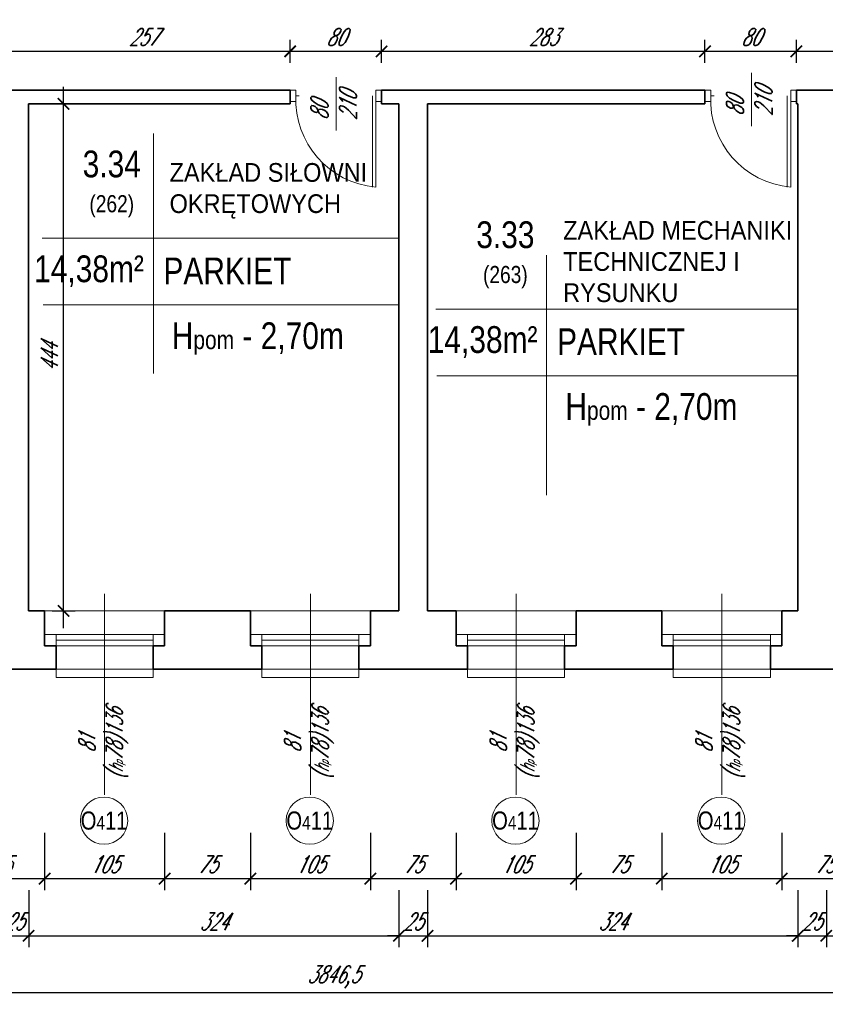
# Model space of a CAD drawing. Header units: millimetres. Extents: x 402 to 79005, y -7782 to 89952.
# Tile 52 of 256: x 24573 to 25278, y 16238 to 17100. Entities that reach past the tile are written whole.
import ezdxf

# ---------------------------------------------------------------- set-up
doc = ezdxf.new("R2010")
doc.units = ezdxf.units.MM
doc.header["$LTSCALE"] = 10
doc.linetypes.add('DASHED', pattern=[19.05, 12.7, -6.35])
doc.layers.get('0').update_dxf_attribs({"lineweight": 0})
doc.layers.get('Defpoints').update_dxf_attribs({"color": 253})
for name, color, linetype, lineweight in [('01 parter - ściany', 253, 'Continuous', 35), ('03-01_okna', 253, 'Continuous', 15), ('03_drzwi', 253, 'Continuous', 15), ('04-1_widok', 253, 'Continuous', 5), ('05-01_wymiary', 253, 'Continuous', 5), ('05-03_opis', 253, 'Continuous', 5)]:
    doc.layers.add(name, color=color, linetype=linetype, lineweight=lineweight)
doc.styles.add('ariel', font='ARIAL.TTF', dxfattribs={"width": 0.8})
doc.styles.add('ariel_wym', font='simplex.shx', dxfattribs={"width": 0.65, "oblique": 25})
doc.dimstyles.new('ariel 50', dxfattribs={"dimtxt": 15, "dimasz": 10, "dimexe": 10, "dimexo": 0, "dimgap": 5, "dimtad": 1, "dimdec": 1, "dimrnd": 0.5, "dimtxsty": 'ariel_wym', "dimblk": 'ARCHTICK', "dimcen": 2.5, "dimdle": 15, "dimazin": 0, "dimtfac": 1, "dimtdec": 1, "dimtix": 1, "dimtmove": 0, "dimatfit": 3, "dimldrblk": 'DOT', "dimfxl": 0, "dimarcsym": 0})
doc.dimstyles.new('ariel 50 wnętrze', dxfattribs={"dimtxt": 15, "dimasz": 10, "dimexe": 10, "dimexo": 0, "dimgap": 5, "dimtad": 1, "dimdec": 1, "dimrnd": 0.5, "dimtxsty": 'ariel_wym', "dimblk": 'ARCHTICK', "dimcen": 2.5, "dimdle": 15, "dimazin": 0, "dimtfac": 1, "dimtdec": 1, "dimtix": 1, "dimtmove": 0, "dimatfit": 3, "dimldrblk": 'DOT', "dimfxl": 0, "dimarcsym": 0})

# ---------------------------------------------------------------- blocks, each defined once
blk = doc.blocks.new('_ArchTick')
at = {"color": 0, "linetype": 'ByBlock', "const_width": 0.15}
blk.add_lwpolyline([(-0.5, -0.5), (0.5, 0.5)], dxfattribs=at)
blk = doc.blocks.new('*D3212')
at = {"layer": '05-01_wymiary', "color": 0, "lineweight": -2}
for p, q in [((24520.22, 16388), (24520.22, 16338)), ((24595.22, 16388), (24595.22, 16338)), ((24505.22, 16348), (24610.22, 16348))]:
    blk.add_line(p, q, dxfattribs=at)
at = {"layer": 'Defpoints', "color": 0, "lineweight": 0}
for p in [(24520.22, 16582.4), (24595.22, 16582.4), (24595.22, 16348)]:
    blk.add_point(p, dxfattribs=at)
at = {"layer": '05-01_wymiary', "color": 0, "lineweight": -2, "xscale": 10, "yscale": 10, "zscale": 10, "rotation": 180}
blk.add_blockref('_ArchTick', (24520.22, 16348), dxfattribs=at)
at = {"layer": '05-01_wymiary', "color": 0, "lineweight": -2, "xscale": 10, "yscale": 10, "zscale": 10}
blk.add_blockref('_ArchTick', (24595.22, 16348), dxfattribs=at)
at = {"layer": '05-01_wymiary', "color": 0, "insert": (24557.72, 16360.5), "char_height": 15, "attachment_point": 5, "style": 'ariel_wym'}
blk.add_mtext('75', dxfattribs=at)
blk = doc.blocks.new('_Dot')
at = {"color": 0, "linetype": 'ByBlock', "lineweight": -2}
blk.add_line((-0.5, 0), (-1, 0), dxfattribs=at)
at = {"color": 0, "linetype": 'ByBlock', "const_width": 0.5}
blk.add_lwpolyline([(-0.25, 0, 1), (0.25, 0, 1)], format="xyb", close=True, dxfattribs=at)
blk = doc.blocks.new('*D3213')
at = {"layer": '05-01_wymiary', "color": 0, "lineweight": -2}
for p, q in [((24595.22, 16388), (24595.22, 16338)), ((24700.22, 16388), (24700.22, 16338)), ((24580.22, 16348), (24715.22, 16348))]:
    blk.add_line(p, q, dxfattribs=at)
at = {"layer": 'Defpoints', "color": 0, "lineweight": 0}
for p in [(24595.22, 16582.4), (24700.22, 16582.4), (24700.22, 16348)]:
    blk.add_point(p, dxfattribs=at)
at = {"layer": '05-01_wymiary', "color": 0, "lineweight": -2, "xscale": 10, "yscale": 10, "zscale": 10, "rotation": 180}
blk.add_blockref('_ArchTick', (24595.22, 16348), dxfattribs=at)
at = {"layer": '05-01_wymiary', "color": 0, "lineweight": -2, "xscale": 10, "yscale": 10, "zscale": 10}
blk.add_blockref('_ArchTick', (24700.22, 16348), dxfattribs=at)
at = {"layer": '05-01_wymiary', "color": 0, "insert": (24647.72, 16360.5), "char_height": 15, "attachment_point": 5, "style": 'ariel_wym'}
blk.add_mtext('105', dxfattribs=at)
blk = doc.blocks.new('*D3214')
at = {"layer": '05-01_wymiary', "color": 0, "lineweight": -2}
for p, q in [((24700.22, 16388), (24700.22, 16338)), ((24775.22, 16388), (24775.22, 16338)), ((24685.22, 16348), (24790.22, 16348))]:
    blk.add_line(p, q, dxfattribs=at)
at = {"layer": 'Defpoints', "color": 0, "lineweight": 0}
for p in [(24700.22, 16582.4), (24775.22, 16582.4), (24775.22, 16348)]:
    blk.add_point(p, dxfattribs=at)
at = {"layer": '05-01_wymiary', "color": 0, "lineweight": -2, "xscale": 10, "yscale": 10, "zscale": 10, "rotation": 180}
blk.add_blockref('_ArchTick', (24700.22, 16348), dxfattribs=at)
at = {"layer": '05-01_wymiary', "color": 0, "lineweight": -2, "xscale": 10, "yscale": 10, "zscale": 10}
blk.add_blockref('_ArchTick', (24775.22, 16348), dxfattribs=at)
at = {"layer": '05-01_wymiary', "color": 0, "insert": (24737.72, 16360.5), "char_height": 15, "attachment_point": 5, "style": 'ariel_wym'}
blk.add_mtext('75', dxfattribs=at)
blk = doc.blocks.new('*D3215')
at = {"layer": '05-01_wymiary', "color": 0, "lineweight": -2}
for p, q in [((24775.22, 16388), (24775.22, 16338)), ((24880.22, 16388), (24880.22, 16338)), ((24760.22, 16348), (24895.22, 16348))]:
    blk.add_line(p, q, dxfattribs=at)
at = {"layer": 'Defpoints', "color": 0, "lineweight": 0}
for p in [(24775.22, 16582.4), (24880.22, 16582.4), (24880.22, 16348)]:
    blk.add_point(p, dxfattribs=at)
at = {"layer": '05-01_wymiary', "color": 0, "lineweight": -2, "xscale": 10, "yscale": 10, "zscale": 10, "rotation": 180}
blk.add_blockref('_ArchTick', (24775.22, 16348), dxfattribs=at)
at = {"layer": '05-01_wymiary', "color": 0, "lineweight": -2, "xscale": 10, "yscale": 10, "zscale": 10}
blk.add_blockref('_ArchTick', (24880.22, 16348), dxfattribs=at)
at = {"layer": '05-01_wymiary', "color": 0, "insert": (24827.72, 16360.5), "char_height": 15, "attachment_point": 5, "style": 'ariel_wym'}
blk.add_mtext('105', dxfattribs=at)
blk = doc.blocks.new('*D3216')
at = {"layer": '05-01_wymiary', "color": 0, "lineweight": -2}
for p, q in [((24880.22, 16388), (24880.22, 16338)), ((24955.22, 16388), (24955.22, 16338)), ((24865.22, 16348), (24970.22, 16348))]:
    blk.add_line(p, q, dxfattribs=at)
at = {"layer": 'Defpoints', "color": 0, "lineweight": 0}
for p in [(24880.22, 16582.4), (24955.22, 16582.4), (24955.22, 16348)]:
    blk.add_point(p, dxfattribs=at)
at = {"layer": '05-01_wymiary', "color": 0, "lineweight": -2, "xscale": 10, "yscale": 10, "zscale": 10, "rotation": 180}
blk.add_blockref('_ArchTick', (24880.22, 16348), dxfattribs=at)
at = {"layer": '05-01_wymiary', "color": 0, "lineweight": -2, "xscale": 10, "yscale": 10, "zscale": 10}
blk.add_blockref('_ArchTick', (24955.22, 16348), dxfattribs=at)
at = {"layer": '05-01_wymiary', "color": 0, "insert": (24917.72, 16360.5), "char_height": 15, "attachment_point": 5, "style": 'ariel_wym'}
blk.add_mtext('75', dxfattribs=at)
blk = doc.blocks.new('*D3217')
at = {"layer": '05-01_wymiary', "color": 0, "lineweight": -2}
for p, q in [((24955.22, 16388), (24955.22, 16338)), ((25060.22, 16388), (25060.22, 16338)), ((24940.22, 16348), (25075.22, 16348))]:
    blk.add_line(p, q, dxfattribs=at)
at = {"layer": 'Defpoints', "color": 0, "lineweight": 0}
for p in [(24955.22, 16582.4), (25060.22, 16582.4), (25060.22, 16348)]:
    blk.add_point(p, dxfattribs=at)
at = {"layer": '05-01_wymiary', "color": 0, "lineweight": -2, "xscale": 10, "yscale": 10, "zscale": 10, "rotation": 180}
blk.add_blockref('_ArchTick', (24955.22, 16348), dxfattribs=at)
at = {"layer": '05-01_wymiary', "color": 0, "lineweight": -2, "xscale": 10, "yscale": 10, "zscale": 10}
blk.add_blockref('_ArchTick', (25060.22, 16348), dxfattribs=at)
at = {"layer": '05-01_wymiary', "color": 0, "insert": (25007.72, 16360.5), "char_height": 15, "attachment_point": 5, "style": 'ariel_wym'}
blk.add_mtext('105', dxfattribs=at)
blk = doc.blocks.new('*D3218')
at = {"layer": '05-01_wymiary', "color": 0, "lineweight": -2}
for p, q in [((25060.22, 16388), (25060.22, 16338)), ((25135.22, 16388), (25135.22, 16338)), ((25045.22, 16348), (25150.22, 16348))]:
    blk.add_line(p, q, dxfattribs=at)
at = {"layer": 'Defpoints', "color": 0, "lineweight": 0}
for p in [(25060.22, 16582.4), (25135.22, 16582.4), (25135.22, 16348)]:
    blk.add_point(p, dxfattribs=at)
at = {"layer": '05-01_wymiary', "color": 0, "lineweight": -2, "xscale": 10, "yscale": 10, "zscale": 10, "rotation": 180}
blk.add_blockref('_ArchTick', (25060.22, 16348), dxfattribs=at)
at = {"layer": '05-01_wymiary', "color": 0, "lineweight": -2, "xscale": 10, "yscale": 10, "zscale": 10}
blk.add_blockref('_ArchTick', (25135.22, 16348), dxfattribs=at)
at = {"layer": '05-01_wymiary', "color": 0, "insert": (25097.72, 16360.5), "char_height": 15, "attachment_point": 5, "style": 'ariel_wym'}
blk.add_mtext('75', dxfattribs=at)
blk = doc.blocks.new('*D3219')
at = {"layer": '05-01_wymiary', "color": 0, "lineweight": -2}
for p, q in [((25135.22, 16388), (25135.22, 16338)), ((25240.22, 16388), (25240.22, 16338)), ((25120.22, 16348), (25255.22, 16348))]:
    blk.add_line(p, q, dxfattribs=at)
at = {"layer": 'Defpoints', "color": 0, "lineweight": 0}
for p in [(25135.22, 16582.4), (25240.22, 16582.4), (25240.22, 16348)]:
    blk.add_point(p, dxfattribs=at)
at = {"layer": '05-01_wymiary', "color": 0, "lineweight": -2, "xscale": 10, "yscale": 10, "zscale": 10, "rotation": 180}
blk.add_blockref('_ArchTick', (25135.22, 16348), dxfattribs=at)
at = {"layer": '05-01_wymiary', "color": 0, "lineweight": -2, "xscale": 10, "yscale": 10, "zscale": 10}
blk.add_blockref('_ArchTick', (25240.22, 16348), dxfattribs=at)
at = {"layer": '05-01_wymiary', "color": 0, "insert": (25187.72, 16360.5), "char_height": 15, "attachment_point": 5, "style": 'ariel_wym'}
blk.add_mtext('105', dxfattribs=at)
blk = doc.blocks.new('*D3220')
at = {"layer": '05-01_wymiary', "color": 0, "lineweight": -2}
for p, q in [((25240.22, 16388), (25240.22, 16338)), ((25315.22, 16388), (25315.22, 16338)), ((25225.22, 16348), (25330.22, 16348))]:
    blk.add_line(p, q, dxfattribs=at)
at = {"layer": 'Defpoints', "color": 0, "lineweight": 0}
for p in [(25240.22, 16582.4), (25315.22, 16582.4), (25315.22, 16348)]:
    blk.add_point(p, dxfattribs=at)
at = {"layer": '05-01_wymiary', "color": 0, "lineweight": -2, "xscale": 10, "yscale": 10, "zscale": 10, "rotation": 180}
blk.add_blockref('_ArchTick', (25240.22, 16348), dxfattribs=at)
at = {"layer": '05-01_wymiary', "color": 0, "lineweight": -2, "xscale": 10, "yscale": 10, "zscale": 10}
blk.add_blockref('_ArchTick', (25315.22, 16348), dxfattribs=at)
at = {"layer": '05-01_wymiary', "color": 0, "insert": (25277.72, 16360.5), "char_height": 15, "attachment_point": 5, "style": 'ariel_wym'}
blk.add_mtext('75', dxfattribs=at)
blk = doc.blocks.new('*D3245')
at = {"layer": '05-01_wymiary', "color": 0, "lineweight": -2}
for p, q in [((24556.23, 16338), (24556.23, 16288)), ((24581.23, 16338), (24581.23, 16288)), ((24556.23, 16298), (24546.23, 16298)), ((24556.23, 16298), (24581.23, 16298)), ((24581.23, 16298), (24591.23, 16298))]:
    blk.add_line(p, q, dxfattribs=at)
at = {"layer": 'Defpoints', "color": 0, "lineweight": 0}
for p in [(24556.23, 16582.4), (24581.23, 16582.4), (24581.23, 16298)]:
    blk.add_point(p, dxfattribs=at)
at = {"layer": '05-01_wymiary', "color": 0, "lineweight": -2, "xscale": 10, "yscale": 10, "zscale": 10}
blk.add_blockref('_ArchTick', (24556.23, 16298), dxfattribs=at)
at = {"layer": '05-01_wymiary', "color": 0, "lineweight": -2, "xscale": 10, "yscale": 10, "zscale": 10, "rotation": 180}
blk.add_blockref('_ArchTick', (24581.23, 16298), dxfattribs=at)
at = {"layer": '05-01_wymiary', "color": 0, "insert": (24568.73, 16310.5), "char_height": 15, "attachment_point": 5, "style": 'ariel_wym'}
blk.add_mtext('25', dxfattribs=at)
blk = doc.blocks.new('*D3246')
at = {"layer": '05-01_wymiary', "color": 0, "lineweight": -2}
for p, q in [((24581.23, 16338), (24581.23, 16288)), ((24905.23, 16338), (24905.23, 16288)), ((24566.23, 16298), (24920.23, 16298))]:
    blk.add_line(p, q, dxfattribs=at)
at = {"layer": 'Defpoints', "color": 0, "lineweight": 0}
for p in [(24581.23, 16582.4), (24905.23, 16582.4), (24905.23, 16298)]:
    blk.add_point(p, dxfattribs=at)
at = {"layer": '05-01_wymiary', "color": 0, "lineweight": -2, "xscale": 10, "yscale": 10, "zscale": 10, "rotation": 180}
blk.add_blockref('_ArchTick', (24581.23, 16298), dxfattribs=at)
at = {"layer": '05-01_wymiary', "color": 0, "lineweight": -2, "xscale": 10, "yscale": 10, "zscale": 10}
blk.add_blockref('_ArchTick', (24905.23, 16298), dxfattribs=at)
at = {"layer": '05-01_wymiary', "color": 0, "insert": (24743.23, 16310.5), "char_height": 15, "attachment_point": 5, "style": 'ariel_wym'}
blk.add_mtext('324', dxfattribs=at)
blk = doc.blocks.new('*D3247')
at = {"layer": '05-01_wymiary', "color": 0, "lineweight": -2}
for p, q in [((24905.23, 16338), (24905.23, 16288)), ((24930.23, 16338), (24930.23, 16288)), ((24905.23, 16298), (24895.23, 16298)), ((24905.23, 16298), (24930.23, 16298)), ((24930.23, 16298), (24940.23, 16298))]:
    blk.add_line(p, q, dxfattribs=at)
at = {"layer": 'Defpoints', "color": 0, "lineweight": 0}
for p in [(24905.23, 16582.4), (24930.23, 16582.4), (24930.23, 16298)]:
    blk.add_point(p, dxfattribs=at)
at = {"layer": '05-01_wymiary', "color": 0, "lineweight": -2, "xscale": 10, "yscale": 10, "zscale": 10}
blk.add_blockref('_ArchTick', (24905.23, 16298), dxfattribs=at)
at = {"layer": '05-01_wymiary', "color": 0, "lineweight": -2, "xscale": 10, "yscale": 10, "zscale": 10, "rotation": 180}
blk.add_blockref('_ArchTick', (24930.23, 16298), dxfattribs=at)
at = {"layer": '05-01_wymiary', "color": 0, "insert": (24917.73, 16310.5), "char_height": 15, "attachment_point": 5, "style": 'ariel_wym'}
blk.add_mtext('25', dxfattribs=at)
blk = doc.blocks.new('*D3248')
at = {"layer": '05-01_wymiary', "color": 0, "lineweight": -2}
for p, q in [((24930.23, 16338), (24930.23, 16288)), ((25254.23, 16338), (25254.23, 16288)), ((24915.23, 16298), (25269.23, 16298))]:
    blk.add_line(p, q, dxfattribs=at)
at = {"layer": 'Defpoints', "color": 0, "lineweight": 0}
for p in [(24930.23, 16582.4), (25254.23, 16582.4), (25254.23, 16298)]:
    blk.add_point(p, dxfattribs=at)
at = {"layer": '05-01_wymiary', "color": 0, "lineweight": -2, "xscale": 10, "yscale": 10, "zscale": 10, "rotation": 180}
blk.add_blockref('_ArchTick', (24930.23, 16298), dxfattribs=at)
at = {"layer": '05-01_wymiary', "color": 0, "lineweight": -2, "xscale": 10, "yscale": 10, "zscale": 10}
blk.add_blockref('_ArchTick', (25254.23, 16298), dxfattribs=at)
at = {"layer": '05-01_wymiary', "color": 0, "insert": (25092.23, 16310.5), "char_height": 15, "attachment_point": 5, "style": 'ariel_wym'}
blk.add_mtext('324', dxfattribs=at)
blk = doc.blocks.new('*D3249')
at = {"layer": '05-01_wymiary', "color": 0, "lineweight": -2}
for p, q in [((25254.23, 16338), (25254.23, 16288)), ((25279.23, 16338), (25279.23, 16288)), ((25254.23, 16298), (25244.23, 16298)), ((25254.23, 16298), (25279.23, 16298)), ((25279.23, 16298), (25289.23, 16298))]:
    blk.add_line(p, q, dxfattribs=at)
at = {"layer": 'Defpoints', "color": 0, "lineweight": 0}
for p in [(25254.23, 16582.4), (25279.23, 16582.4), (25279.23, 16298)]:
    blk.add_point(p, dxfattribs=at)
at = {"layer": '05-01_wymiary', "color": 0, "lineweight": -2, "xscale": 10, "yscale": 10, "zscale": 10}
blk.add_blockref('_ArchTick', (25254.23, 16298), dxfattribs=at)
at = {"layer": '05-01_wymiary', "color": 0, "lineweight": -2, "xscale": 10, "yscale": 10, "zscale": 10, "rotation": 180}
blk.add_blockref('_ArchTick', (25279.23, 16298), dxfattribs=at)
at = {"layer": '05-01_wymiary', "color": 0, "insert": (25266.73, 16310.5), "char_height": 15, "attachment_point": 5, "style": 'ariel_wym'}
blk.add_mtext('25', dxfattribs=at)
blk = doc.blocks.new('*D3250')
at = {"layer": '05-01_wymiary', "color": 0, "lineweight": -2}
for p, q in [((25279.23, 16338), (25279.23, 16288)), ((25700.23, 16338), (25700.23, 16288)), ((25264.23, 16298), (25715.23, 16298))]:
    blk.add_line(p, q, dxfattribs=at)
at = {"layer": 'Defpoints', "color": 0, "lineweight": 0}
for p in [(25700.23, 16722.4), (25279.23, 16582.4), (25700.23, 16298)]:
    blk.add_point(p, dxfattribs=at)
at = {"layer": '05-01_wymiary', "color": 0, "lineweight": -2, "xscale": 10, "yscale": 10, "zscale": 10, "rotation": 180}
blk.add_blockref('_ArchTick', (25279.23, 16298), dxfattribs=at)
at = {"layer": '05-01_wymiary', "color": 0, "lineweight": -2, "xscale": 10, "yscale": 10, "zscale": 10}
blk.add_blockref('_ArchTick', (25700.23, 16298), dxfattribs=at)
at = {"layer": '05-01_wymiary', "color": 0, "insert": (25489.73, 16310.5), "char_height": 15, "attachment_point": 5, "style": 'ariel_wym'}
blk.add_mtext('421', dxfattribs=at)
blk = doc.blocks.new('*D3253')
at = {"layer": '05-01_wymiary', "color": 0, "lineweight": -2}
for p, q in [((22924.67, 16288), (22924.67, 16238)), ((26771.23, 16288), (26771.23, 16238)), ((26786.23, 16248), (22909.67, 16248))]:
    blk.add_line(p, q, dxfattribs=at)
at = {"layer": 'Defpoints', "color": 0, "lineweight": 0}
for p in [(22924.67, 16671.4), (26771.23, 16671.4), (22924.67, 16248)]:
    blk.add_point(p, dxfattribs=at)
at = {"layer": '05-01_wymiary', "color": 0, "lineweight": -2, "xscale": 10, "yscale": 10, "zscale": 10, "rotation": 180}
blk.add_blockref('_ArchTick', (22924.67, 16248), dxfattribs=at)
at = {"layer": '05-01_wymiary', "color": 0, "lineweight": -2, "xscale": 10, "yscale": 10, "zscale": 10}
blk.add_blockref('_ArchTick', (26771.23, 16248), dxfattribs=at)
at = {"layer": '05-01_wymiary', "color": 0, "insert": (24847.95, 16261.93), "char_height": 15, "attachment_point": 5, "style": 'ariel_wym'}
blk.add_mtext('3846,5', dxfattribs=at)
blk = doc.blocks.new('*D2903')
at = {"layer": '05-01_wymiary', "color": 0, "lineweight": -2}
for p, q in [((24611.78, 16567.4), (24611.78, 17041.4)), ((24601.78, 17026.4), (24621.78, 17026.4)), ((24601.78, 16582.4), (24621.78, 16582.4))]:
    blk.add_line(p, q, dxfattribs=at)
at = {"layer": 'Defpoints', "color": 0, "lineweight": 0}
for p in [(24581.23, 17026.4), (24611.78, 17026.4), (24581.23, 16582.4)]:
    blk.add_point(p, dxfattribs=at)
at = {"layer": '05-01_wymiary', "color": 0, "lineweight": -2, "xscale": 10, "yscale": 10, "zscale": 10}
for p, rotation in [((24611.78, 17026.4), 90), ((24611.78, 16582.4), 270)]:
    blk.add_blockref('_ArchTick', p, dxfattribs=dict(at, rotation=rotation))
at = {"layer": '05-01_wymiary', "color": 0, "insert": (24599.28, 16804.4), "char_height": 15, "attachment_point": 5, "rotation": 90, "style": 'ariel_wym'}
blk.add_mtext('444', dxfattribs=at)
blk = doc.blocks.new('*D2909')
at = {"layer": '05-01_wymiary', "color": 0, "lineweight": -2}
for p, q in [((25253.02, 17062.31), (25253.02, 17082.31)), ((25343.02, 17062.31), (25343.02, 17082.31)), ((25358.02, 17072.31), (25238.02, 17072.31))]:
    blk.add_line(p, q, dxfattribs=at)
at = {"layer": 'Defpoints', "color": 0, "lineweight": 0}
for p in [(25253.02, 17072.31), (25253.02, 17038.4), (25343.02, 17038.4)]:
    blk.add_point(p, dxfattribs=at)
at = {"layer": '05-01_wymiary', "color": 0, "lineweight": -2, "xscale": 10, "yscale": 10, "zscale": 10, "rotation": 180}
blk.add_blockref('_ArchTick', (25253.02, 17072.31), dxfattribs=at)
at = {"layer": '05-01_wymiary', "color": 0, "lineweight": -2, "xscale": 10, "yscale": 10, "zscale": 10}
blk.add_blockref('_ArchTick', (25343.02, 17072.31), dxfattribs=at)
at = {"layer": '05-01_wymiary', "color": 0, "insert": (25298.02, 17084.81), "char_height": 15, "attachment_point": 5, "style": 'ariel_wym'}
blk.add_mtext('90', dxfattribs=at)
blk = doc.blocks.new('*D2910')
at = {"layer": '05-01_wymiary', "color": 0, "lineweight": -2}
for p, q in [((25173.02, 17062.31), (25173.02, 17082.31)), ((25253.02, 17062.31), (25253.02, 17082.31)), ((25268.02, 17072.31), (25158.02, 17072.31))]:
    blk.add_line(p, q, dxfattribs=at)
at = {"layer": 'Defpoints', "color": 0, "lineweight": 0}
for p in [(25173.02, 17072.31), (25173.02, 17038.4), (25253.02, 17038.4)]:
    blk.add_point(p, dxfattribs=at)
at = {"layer": '05-01_wymiary', "color": 0, "lineweight": -2, "xscale": 10, "yscale": 10, "zscale": 10, "rotation": 180}
blk.add_blockref('_ArchTick', (25173.02, 17072.31), dxfattribs=at)
at = {"layer": '05-01_wymiary', "color": 0, "lineweight": -2, "xscale": 10, "yscale": 10, "zscale": 10}
blk.add_blockref('_ArchTick', (25253.02, 17072.31), dxfattribs=at)
at = {"layer": '05-01_wymiary', "color": 0, "insert": (25213.02, 17084.81), "char_height": 15, "attachment_point": 5, "style": 'ariel_wym'}
blk.add_mtext('80', dxfattribs=at)
blk = doc.blocks.new('*D2911')
at = {"layer": '05-01_wymiary', "color": 0, "lineweight": -2}
for p, q in [((24890.02, 17062.31), (24890.02, 17082.31)), ((25173.02, 17062.31), (25173.02, 17082.31)), ((25188.02, 17072.31), (24875.02, 17072.31))]:
    blk.add_line(p, q, dxfattribs=at)
at = {"layer": 'Defpoints', "color": 0, "lineweight": 0}
for p in [(24890.02, 17072.31), (24890.02, 17038.4), (25173.02, 17038.4)]:
    blk.add_point(p, dxfattribs=at)
at = {"layer": '05-01_wymiary', "color": 0, "lineweight": -2, "xscale": 10, "yscale": 10, "zscale": 10, "rotation": 180}
blk.add_blockref('_ArchTick', (24890.02, 17072.31), dxfattribs=at)
at = {"layer": '05-01_wymiary', "color": 0, "lineweight": -2, "xscale": 10, "yscale": 10, "zscale": 10}
blk.add_blockref('_ArchTick', (25173.02, 17072.31), dxfattribs=at)
at = {"layer": '05-01_wymiary', "color": 0, "insert": (25031.52, 17084.81), "char_height": 15, "attachment_point": 5, "style": 'ariel_wym'}
blk.add_mtext('283', dxfattribs=at)
blk = doc.blocks.new('*D2912')
at = {"layer": '05-01_wymiary', "color": 0, "lineweight": -2}
for p, q in [((24810.02, 17062.31), (24810.02, 17082.31)), ((24890.02, 17062.31), (24890.02, 17082.31)), ((24905.02, 17072.31), (24795.02, 17072.31))]:
    blk.add_line(p, q, dxfattribs=at)
at = {"layer": 'Defpoints', "color": 0, "lineweight": 0}
for p in [(24810.02, 17072.31), (24810.02, 17038.4), (24890.02, 17038.4)]:
    blk.add_point(p, dxfattribs=at)
at = {"layer": '05-01_wymiary', "color": 0, "lineweight": -2, "xscale": 10, "yscale": 10, "zscale": 10, "rotation": 180}
blk.add_blockref('_ArchTick', (24810.02, 17072.31), dxfattribs=at)
at = {"layer": '05-01_wymiary', "color": 0, "lineweight": -2, "xscale": 10, "yscale": 10, "zscale": 10}
blk.add_blockref('_ArchTick', (24890.02, 17072.31), dxfattribs=at)
at = {"layer": '05-01_wymiary', "color": 0, "insert": (24850.02, 17084.81), "char_height": 15, "attachment_point": 5, "style": 'ariel_wym'}
blk.add_mtext('80', dxfattribs=at)
blk = doc.blocks.new('*D2913')
at = {"layer": '05-01_wymiary', "color": 0, "lineweight": -2}
for p, q in [((24553.02, 17062.31), (24553.02, 17082.31)), ((24810.02, 17062.31), (24810.02, 17082.31)), ((24825.02, 17072.31), (24538.02, 17072.31))]:
    blk.add_line(p, q, dxfattribs=at)
at = {"layer": 'Defpoints', "color": 0, "lineweight": 0}
for p in [(24553.02, 17072.31), (24553.02, 17038.4), (24810.02, 17038.4)]:
    blk.add_point(p, dxfattribs=at)
at = {"layer": '05-01_wymiary', "color": 0, "lineweight": -2, "xscale": 10, "yscale": 10, "zscale": 10, "rotation": 180}
blk.add_blockref('_ArchTick', (24553.02, 17072.31), dxfattribs=at)
at = {"layer": '05-01_wymiary', "color": 0, "lineweight": -2, "xscale": 10, "yscale": 10, "zscale": 10}
blk.add_blockref('_ArchTick', (24810.02, 17072.31), dxfattribs=at)
at = {"layer": '05-01_wymiary', "color": 0, "insert": (24681.52, 17084.81), "char_height": 15, "attachment_point": 5, "style": 'ariel_wym'}
blk.add_mtext('257', dxfattribs=at)

msp = doc.modelspace()

# ---------------------------------------------------------------- linework, layer by layer
at = {"layer": '01 parter - ściany'}
for p, q in [((24553.021, 17038.403), (24810.021, 17038.403)), ((24810.021, 17038.403), (24810.021, 17026.403)), ((24890.021, 17038.403), (25173.021, 17038.403)), ((24890.021, 17038.403), (24890.021, 17026.403)), ((25173.021, 17038.403), (25173.021, 17026.403)), ((25253.021, 17038.403), (25343.021, 17038.403)), ((25253.021, 17038.403), (25253.021, 17026.403)), ((24581.226, 17026.403), (24810.021, 17026.403)), ((24581.226, 17026.403), (24581.226, 16582.403)), ((24890.021, 17026.403), (24905.226, 17026.403)), ((24905.226, 17026.403), (24905.226, 16582.403)), ((24930.226, 17026.403), (25173.021, 17026.403)), ((24930.226, 17026.403), (24930.226, 16582.403)), ((25253.021, 17026.403), (25254.226, 17026.403)), ((25254.226, 17026.403), (25254.226, 16582.403)), ((24581.226, 16582.403), (24595.223, 16582.403)), ((24595.223, 16582.403), (24595.223, 16551.903)), ((24700.223, 16582.403), (24775.223, 16582.403)), ((24700.223, 16582.403), (24700.223, 16551.903)), ((24775.223, 16582.403), (24775.223, 16551.903)), ((24880.223, 16582.403), (24905.226, 16582.403)), ((24880.223, 16582.403), (24880.223, 16551.903)), ((24930.226, 16582.403), (24955.223, 16582.403)), ((24955.223, 16582.403), (24955.223, 16551.903)), ((25060.223, 16582.403), (25135.223, 16582.403)), ((25060.223, 16582.403), (25060.223, 16551.903)), ((25135.223, 16582.403), (25135.223, 16551.903)), ((25240.223, 16582.403), (25254.226, 16582.403)), ((25240.223, 16582.403), (25240.223, 16551.903)), ((24595.223, 16551.903), (24605.223, 16551.903)), ((24605.223, 16551.903), (24605.223, 16531.403)), ((24700.223, 16551.903), (24690.223, 16551.903)), ((24690.223, 16551.903), (24690.223, 16531.403)), ((24775.223, 16551.903), (24785.223, 16551.903)), ((24785.223, 16551.903), (24785.223, 16531.403)), ((24880.223, 16551.903), (24870.223, 16551.903)), ((24870.223, 16551.903), (24870.223, 16531.403)), ((24955.223, 16551.903), (24965.223, 16551.903)), ((24965.223, 16551.903), (24965.223, 16531.403)), ((25060.223, 16551.903), (25050.223, 16551.903)), ((25050.223, 16551.903), (25050.223, 16531.403)), ((25135.223, 16551.903), (25145.223, 16551.903)), ((25145.223, 16551.903), (25145.223, 16531.403)), ((25240.223, 16551.903), (25230.223, 16551.903)), ((25230.223, 16551.903), (25230.223, 16531.403)), ((24510.223, 16531.403), (24605.223, 16531.403)), ((24690.223, 16531.403), (24785.223, 16531.403)), ((24870.223, 16531.403), (24965.223, 16531.403)), ((25050.223, 16531.403), (25145.223, 16531.403)), ((25230.223, 16531.403), (25325.223, 16531.403))]:
    msp.add_line(p, q, dxfattribs=at)
at = {"layer": '03-01_okna', "linetype": 'Continuous', "lineweight": 0}
for p, q in [((24595.223, 16561.903), (24700.223, 16561.903)), ((24605.223, 16561.903), (24605.223, 16551.903)), ((24690.223, 16561.903), (24690.223, 16551.903)), ((24775.223, 16561.903), (24880.223, 16561.903)), ((24785.223, 16561.903), (24785.223, 16551.903)), ((24870.223, 16561.903), (24870.223, 16551.903)), ((24955.223, 16561.903), (25060.223, 16561.903)), ((24965.223, 16561.903), (24965.223, 16551.903)), ((25050.223, 16561.903), (25050.223, 16551.903)), ((25135.223, 16561.903), (25240.223, 16561.903)), ((25145.223, 16561.903), (25145.223, 16551.903)), ((25230.223, 16561.903), (25230.223, 16551.903)), ((24595.223, 16551.903), (24692.723, 16551.903)), ((24595.223, 16551.903), (24700.223, 16551.903)), ((24605.223, 16556.903), (24690.223, 16556.903)), ((24775.223, 16551.903), (24872.723, 16551.903)), ((24775.223, 16551.903), (24880.223, 16551.903)), ((24785.223, 16556.903), (24870.223, 16556.903)), ((24955.223, 16551.903), (25052.723, 16551.903)), ((24955.223, 16551.903), (25060.223, 16551.903)), ((24965.223, 16556.903), (25050.223, 16556.903)), ((25135.223, 16551.903), (25232.723, 16551.903)), ((25135.223, 16551.903), (25240.223, 16551.903)), ((25145.223, 16556.903), (25230.223, 16556.903))]:
    msp.add_line(p, q, dxfattribs=at)
at = {"layer": '03-01_okna', "linetype": 'DASHED'}
for p, q in [((24605.223, 16531.403), (24690.223, 16531.403)), ((24785.223, 16531.403), (24870.223, 16531.403)), ((24965.223, 16531.403), (25050.223, 16531.403)), ((25145.223, 16531.403), (25230.223, 16531.403))]:
    msp.add_line(p, q, dxfattribs=at)
at = {"layer": '03-01_okna', "linetype": 'Continuous', "lineweight": 0}
for points in [[(24605.223, 16531.403), (24605.223, 16524.137), (24690.223, 16524.137), (24690.223, 16531.403)], [(24785.223, 16531.403), (24785.223, 16524.137), (24870.223, 16524.137), (24870.223, 16531.403)], [(24965.223, 16531.403), (24965.223, 16524.137), (25050.223, 16524.137), (25050.223, 16531.403)], [(25145.223, 16531.403), (25145.223, 16524.137), (25230.223, 16524.137), (25230.223, 16531.403)]]:
    msp.add_lwpolyline(points, dxfattribs=at)
at = {"layer": '03_drzwi'}
for p, q in [((25213.862, 17006.787), (25213.862, 17053.434)), ((24850.356, 17003.072), (24850.356, 17049.719)), ((24810.021, 17038.403), (24815.021, 17038.403)), ((24815.021, 17038.403), (24815.021, 17028.403)), ((24885.021, 17028.403), (24885.021, 17038.403)), ((24885.021, 17038.403), (24890.021, 17038.403)), ((25173.021, 17038.403), (25178.021, 17038.403)), ((25178.021, 17038.403), (25178.021, 17028.403)), ((25248.021, 17028.403), (25248.021, 17038.403)), ((25248.021, 17038.403), (25253.021, 17038.403)), ((24815.021, 17028.403), (24810.021, 17028.403)), ((24818.021, 17033.403), (24815.021, 17033.403)), ((24882.021, 17033.403), (24882.051, 16953.403)), ((24885.021, 17033.403), (24885.021, 16953.403)), ((24885.021, 17033.403), (24885.021, 16953.403)), ((24890.021, 17028.403), (24885.021, 17028.403)), ((25178.021, 17028.403), (25173.021, 17028.403)), ((25181.021, 17033.403), (25178.021, 17033.403)), ((25245.021, 17033.403), (25245.051, 16953.403)), ((25248.021, 17033.403), (25248.021, 16953.403)), ((25248.021, 17033.403), (25248.021, 16953.403)), ((25253.021, 17028.403), (25248.021, 17028.403))]:
    msp.add_line(p, q, dxfattribs=at)
for centre in [(24891.822, 17029.978), (25254.822, 17029.978)]:
    msp.add_arc(centre, 76.877, 177.446706, 264.925144, dxfattribs=at)
at = {"layer": '04-1_widok'}
for p, q in [((24700.223, 16582.403), (24595.223, 16582.403)), ((24880.223, 16582.403), (24775.223, 16582.403)), ((25060.223, 16582.403), (24955.223, 16582.403)), ((25240.223, 16582.403), (25135.223, 16582.403))]:
    msp.add_line(p, q, dxfattribs=at)
at = {"layer": '05-03_opis'}
for p, q in [((24690.467, 17000.351), (24690.467, 16790.185)), ((24593.154, 16908.672), (24905.226, 16908.672)), ((25034.443, 16893.795), (25034.443, 16683.629)), ((24593.933, 16850.315), (24905.226, 16850.315)), ((24937.581, 16846.729), (25254.226, 16846.729)), ((24938.361, 16788.371), (25254.226, 16788.371))]:
    msp.add_line(p, q, dxfattribs=at)
at = {"layer": '05-03_opis', "lineweight": 0}
for p, q in [((24647.723, 16597.473), (24647.723, 16421.456)), ((24827.723, 16597.473), (24827.723, 16421.456)), ((25007.723, 16597.473), (25007.723, 16421.456)), ((25187.723, 16597.473), (25187.723, 16421.456))]:
    msp.add_line(p, q, dxfattribs=at)
for centre in [(24647.223, 16398.767), (24827.223, 16398.767), (25007.223, 16398.767), (25187.223, 16398.767)]:
    msp.add_circle(centre, 20.689, dxfattribs=at)

# ---------------------------------------------------------------- texts
at = {"layer": '03_drzwi', "char_height": 15, "width": 160.59049, "attachment_point": 7, "rotation": 90, "style": 'ariel_wym'}
for insert in [(24868.232, 17012.008), (25231.738, 17015.723)]:
    msp.add_mtext('80\\P210', dxfattribs=dict(at, insert=insert))
at = {"layer": '05-03_opis', "style": 'ariel'}
for s, insert, char_height, width, attachment_point in [('{\\fArial|b0|i0|c238|p34; H\\H0.7x;pom\\H1.429x; - 3,86m /2,80}', (24331.272, 17086.374), 23.4234, 322.789, 4), ('{\\fArial|b0|i0|c238|p34;3.34\\P\\H0.6404x;(262)}', (24653.939, 16956.176), 23.4234, 108.9126, 5), ('\\W0.9;{\\fArial|b0|i0|c238|p34;ZAKŁAD SIŁOWNI\\POKRĘTOWYCH}', (24704.506, 16950.162), 16.39638, 249.6463, 4), ('{\\fArial|b0|i0|c238|p34;3.33\\P\\H0.6404x;(263)}', (24998.366, 16894.232), 23.4234, 108.9126, 5), ('\\W0.9;{\\fArial|b0|i0|c238|p34;ZAKŁAD MECHANIKI TECHNICZNEJ I RYSUNKU}', (25048.933, 16888.218), 16.39638, 249.6463, 4), ('{\\fArial|b0|i0|c238|p34;14,38m²}', (24634.005, 16879.769), 23.4234, 108.9126, 5), ('{\\fArial|b0|i0|c238|p34;PARKIET}', (24699.172, 16880.044), 23.4234, 322.789, 4), ('{\\fArial|b0|i0|c238|p34; H\\H0.7x;pom\\H1.429x; - 2,70m}', (24699.172, 16820.861), 23.4234, 322.789, 4), ('{\\fArial|b0|i0|c238|p34;14,38m²}', (24978.433, 16817.825), 23.4234, 108.9126, 5), ('{\\fArial|b0|i0|c238|p34;PARKIET}', (25043.599, 16818.1), 23.4234, 322.789, 4), ('{\\fArial|b0|i0|c238|p34; H\\H0.7x;pom\\H1.429x; - 2,70m}', (25043.599, 16758.917), 23.4234, 322.789, 4)]:
    msp.add_mtext(s, dxfattribs=dict(at, insert=insert, char_height=char_height, width=width, attachment_point=attachment_point))
at = {"layer": '05-03_opis', "lineweight": 0, "char_height": 14.4, "width": 62.66128, "attachment_point": 5, "rotation": 90, "style": 'ariel_wym'}
for insert in [(24646.652, 16466.338), (24826.652, 16466.338), (25006.652, 16466.338), (25186.652, 16466.338)]:
    msp.add_mtext('81\\P({\\H0.8333x;h\\H0.6x;p}78)136', dxfattribs=dict(at, insert=insert))
at = {"layer": '05-03_opis', "lineweight": 0, "char_height": 15.84, "width": 75.19353, "attachment_point": 5, "style": 'ariel'}
for insert in [(24647.223, 16398.767), (24827.223, 16398.767), (25007.223, 16398.767), (25187.223, 16398.767)]:
    msp.add_mtext('O{\\H0.7576x;4}11', dxfattribs=dict(at, insert=insert))

# ---------------------------------------------------------------- dimensions: what is measured, and where the dimension line sits
at = {"layer": '05-01_wymiary'}
for base, p1, p2, picture, middle in [((24553.021, 17072.306), (24810.021, 17038.403), (24553.021, 17038.403), '*D2913', (24681.521, 17084.806)), ((24810.021, 17072.306), (24890.021, 17038.403), (24810.021, 17038.403), '*D2912', (24850.021, 17084.806)), ((24890.021, 17072.306), (25173.021, 17038.403), (24890.021, 17038.403), '*D2911', (25031.521, 17084.806)), ((25173.021, 17072.306), (25253.021, 17038.403), (25173.021, 17038.403), '*D2910', (25213.021, 17084.806)), ((25253.021, 17072.306), (25343.021, 17038.403), (25253.021, 17038.403), '*D2909', (25298.021, 17084.806))]:
    dim = msp.add_linear_dim(base=base, p1=p1, p2=p2, dimstyle='ariel 50 wnętrze', override={"dimtmove": 1}, dxfattribs=at)
    dim.commit()
    dim.dimension.update_dxf_attribs({"geometry": picture, "text_midpoint": middle})
dim = msp.add_linear_dim(base=(24611.785, 17026.403), p1=(24581.226, 16582.403), p2=(24581.226, 17026.403), angle=90, dimstyle='ariel 50 wnętrze', dxfattribs=at)
dim.commit()
dim.dimension.update_dxf_attribs({"geometry": '*D2903', "text_midpoint": (24599.285, 16804.403)})
for base, p1, p2, picture, middle in [((25700.226, 16297.999), (25279.226, 16582.403), (25700.226, 16722.403), '*D3250', (25489.726, 16310.499)), ((22924.674, 16247.999), (26771.226, 16671.403), (22924.674, 16671.403), '*D3253', (24847.95, 16261.928)), ((24595.223, 16347.999), (24520.223, 16582.403), (24595.223, 16582.403), '*D3212', (24557.723, 16360.499)), ((24581.226, 16297.999), (24556.226, 16582.403), (24581.226, 16582.403), '*D3245', (24568.726, 16310.499)), ((24905.226, 16297.999), (24581.226, 16582.403), (24905.226, 16582.403), '*D3246', (24743.226, 16310.499)), ((24700.223, 16347.999), (24595.223, 16582.403), (24700.223, 16582.403), '*D3213', (24647.723, 16360.499)), ((24775.223, 16347.999), (24700.223, 16582.403), (24775.223, 16582.403), '*D3214', (24737.723, 16360.499)), ((24880.223, 16347.999), (24775.223, 16582.403), (24880.223, 16582.403), '*D3215', (24827.723, 16360.499)), ((24955.223, 16347.999), (24880.223, 16582.403), (24955.223, 16582.403), '*D3216', (24917.723, 16360.499)), ((24930.226, 16297.999), (24905.226, 16582.403), (24930.226, 16582.403), '*D3247', (24917.726, 16310.499)), ((25254.226, 16297.999), (24930.226, 16582.403), (25254.226, 16582.403), '*D3248', (25092.226, 16310.499)), ((25060.223, 16347.999), (24955.223, 16582.403), (25060.223, 16582.403), '*D3217', (25007.723, 16360.499)), ((25135.223, 16347.999), (25060.223, 16582.403), (25135.223, 16582.403), '*D3218', (25097.723, 16360.499)), ((25240.223, 16347.999), (25135.223, 16582.403), (25240.223, 16582.403), '*D3219', (25187.723, 16360.499)), ((25315.223, 16347.999), (25240.223, 16582.403), (25315.223, 16582.403), '*D3220', (25277.723, 16360.499)), ((25279.226, 16297.999), (25254.226, 16582.403), (25279.226, 16582.403), '*D3249', (25266.726, 16310.499))]:
    dim = msp.add_linear_dim(base=base, p1=p1, p2=p2, dimstyle='ariel 50', dxfattribs=at)
    dim.commit()
    dim.dimension.update_dxf_attribs({"geometry": picture, "text_midpoint": middle})

doc.saveas('drawing.dxf')
